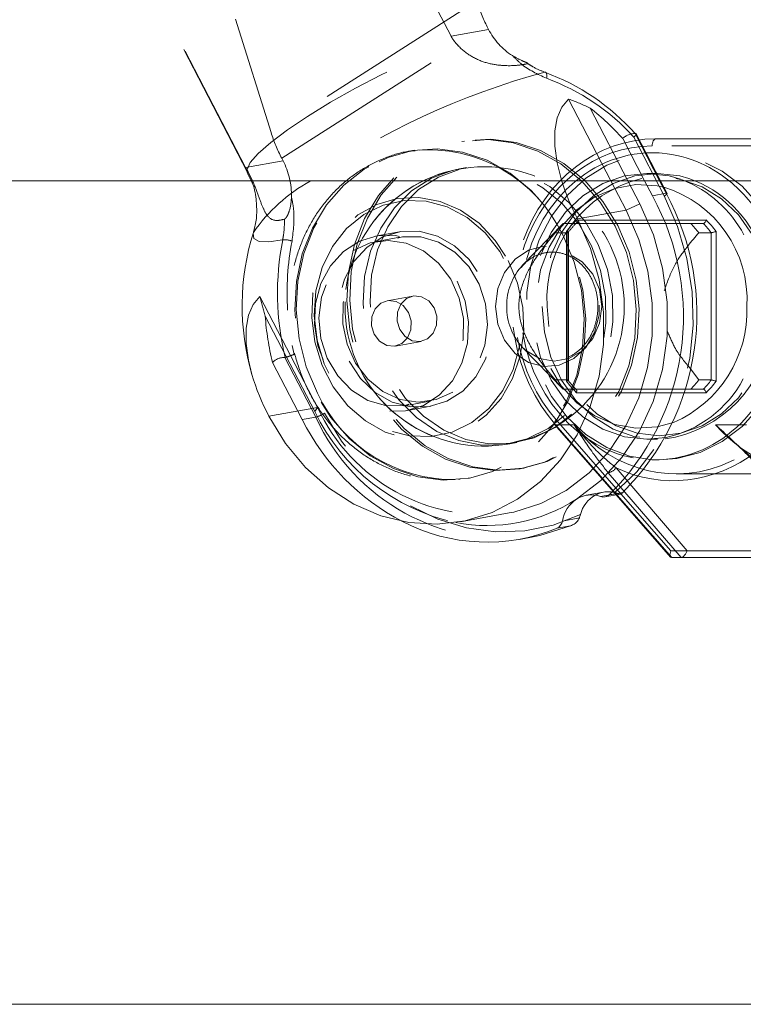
# Model space of a CAD drawing. Header units: millimetres. Extents: x 127 to 4201, y 49 to 2729.
# Tile 21 of 102: x 1055 to 1107, y 1308 to 1379. Entities that reach past the tile are written whole.
import ezdxf

# ---------------------------------------------------------------- set-up
doc = ezdxf.new("R2010")
doc.units = ezdxf.units.MM
doc.header["$LTSCALE"] = 10
doc.linetypes.add('HIDDEN', pattern=[1.905, 1.27, -0.635])

msp = doc.modelspace()

# ---------------------------------------------------------------- linework, layer by layer
at = {"color": 7, "linetype": 'HIDDEN', "lineweight": 0}
for p, q in [((1085.687, 1377.592), (1072.591, 1402.848)), ((1057.774, 1393.542), (1071.108, 1367.828)), ((1057.866, 1393.434), (1070.962, 1368.178)), ((1087.51, 1380.104), (1072.785, 1370.69)), ((1070.235, 1378.81), (1072.785, 1370.69)), ((1073.553, 1368.85), (1088.278, 1378.264)), ((1088.372, 1378.082), (1088.278, 1378.264)), ((1085.687, 1377.592), (1088.372, 1378.082)), ((1097.139, 1367.24), (1094.107, 1373.087)), ((1095.658, 1372.435), (1098.352, 1367.24)), ((1098.867, 1370.616), (1098.875, 1370.617)), ((1100.618, 1367.24), (1098.867, 1370.616)), ((1100.687, 1367.24), (1098.945, 1370.599)), ((1086.652, 1370.081), (1086.45, 1370.044)), ((1097.98, 1370.259), (1099.546, 1367.24)), ((1098.772, 1370.356), (1100.956, 1366.145)), ((1100.345, 1370.24), (1114.44, 1370.24)), ((1082.823, 1369.381), (1082.717, 1369.362)), ((1114.19, 1369.731), (1100.095, 1369.731)), ((1100.591, 1369.24), (1100.099, 1369.24)), ((1070.962, 1368.178), (1073.647, 1368.668)), ((1073.553, 1368.85), (1073.647, 1368.668)), ((1071.068, 1367.812), (1071.364, 1367.24)), ((1086.791, 1368.176), (1086.292, 1368.085)), ((1100.464, 1367.765), (1099.712, 1367.765)), ((1093.722, 1364.169), (1090.814, 1361.18)), ((1094.664, 1364.425), (1101.945, 1364.425)), ((1081.955, 1363.574), (1080.27, 1363.267)), ((1093.156, 1363.515), (1094.052, 1363.515)), ((1093.959, 1352.869), (1093.959, 1363.611)), ((1094.052, 1363.515), (1094.052, 1352.965)), ((1094.086, 1352.951), (1094.086, 1363.529)), ((1082.024, 1363.2), (1080.338, 1362.892)), ((1071.996, 1358.951), (1076.117, 1351.004)), ((1082.942, 1358.977), (1081.114, 1358.643)), ((1075.917, 1350.699), (1072.367, 1357.544)), ((1081.707, 1355.397), (1083.535, 1355.731)), ((1074.443, 1354.802), (1074.306, 1355.44)), ((1090.814, 1355.3), (1093.724, 1352.309)), ((1073.791, 1354.58), (1073.783, 1354.579)), ((1073.783, 1354.579), (1076, 1350.304)), ((1075.02, 1350.125), (1072.896, 1354.223)), ((1094.052, 1352.965), (1093.156, 1352.965)), ((1082.483, 1351.148), (1084.169, 1351.456)), ((1102.439, 1352.055), (1094.664, 1352.055)), ((1072.636, 1350.369), (1076.117, 1351.004)), ((1076.117, 1351.004), (1075.917, 1350.699)), ((1082.552, 1350.773), (1084.237, 1351.081)), ((1075.02, 1350.125), (1076, 1350.304)), ((1093.224, 1350.099), (1097.854, 1344.807)), ((1093.098, 1349.779), (1097.514, 1344.731)), ((1093.168, 1349.755), (1094.497, 1349.755)), ((1101.491, 1340.24), (1093.168, 1349.755)), ((1104.638, 1349.755), (1106.847, 1349.755)), ((1099.712, 1348.715), (1100.464, 1348.715)), ((1089.888, 1348.395), (1090.388, 1348.486)), ((1100.291, 1347.24), (1100.591, 1347.24)), ((1090.729, 1346.619), (1090.931, 1346.656)), ((1102.59, 1340.731), (1097.504, 1346.665)), ((1087.276, 1345.993), (1086.996, 1345.937)), ((1086.996, 1345.937), (1087.101, 1345.956)), ((1096.947, 1346.32), (1102.16, 1340.24)), ((1101.813, 1346.24), (1112.018, 1346.24)), ((1096.6, 1344.928), (1095.371, 1344.704)), ((1097.611, 1344.833), (1096.402, 1344.612)), ((1118.866, 1340.731), (1102.59, 1340.731))]:
    msp.add_line(p, q, dxfattribs=at)
at = {"color": 7, "linetype": 'Continuous', "lineweight": 15}
for p, q in [((1098.228, 1365.14), (1097.139, 1367.24)), ((1098.352, 1367.24), (1099.208, 1365.589)), ((1099.546, 1367.24), (1100.105, 1366.162)), ((1101.157, 1366.333), (1100.687, 1367.24)), ((1100.105, 1366.162), (1101.084, 1366.341)), ((1098.228, 1365.14), (1099.208, 1365.589)), ((1094.747, 1364.504), (1098.228, 1365.14)), ((1102.861, 1364.171), (1101.9, 1364.171)), ((1102.861, 1364.171), (1103.757, 1364.171)), ((1104.325, 1363.515), (1103.429, 1363.515)), ((1104.325, 1352.965), (1104.325, 1363.515)), ((1104.672, 1363.611), (1104.672, 1352.869)), ((1103.429, 1352.965), (1102.767, 1353.866)), ((1103.429, 1352.965), (1104.325, 1352.965)), ((1102.474, 1352.309), (1102.861, 1352.309)), ((1103.757, 1352.309), (1102.861, 1352.309)), ((1096.711, 1344.584), (1097.826, 1344.788)), ((1097, 1344.728), (1097.979, 1344.907)), ((1097.514, 1344.731), (1101.411, 1340.276)), ((1086.364, 1342.804), (1089.845, 1343.439)), ((1093.665, 1342.862), (1094.874, 1343.083)), ((1094.253, 1342.524), (1093.274, 1342.346)), ((1090.595, 1341.543), (1091.574, 1341.722)), ((1112.937, 1340.24), (1101.49, 1340.24)), ((614.092, 1308.24), (1179.092, 1308.24))]:
    msp.add_line(p, q, dxfattribs=at)
at = {"color": 8, "linetype": 'Continuous', "lineweight": 15}
for p, q in [((1101.084, 1366.341), (1100.618, 1367.24)), ((1101.945, 1364.425), (1103.967, 1364.425)), ((1103.967, 1352.055), (1102.439, 1352.055)), ((1097.854, 1344.807), (1101.419, 1340.731)), ((1101.419, 1340.731), (1112.928, 1340.731))]:
    msp.add_line(p, q, dxfattribs=at)
at = {"color": 7, "linetype": 'HIDDEN', "lineweight": 0, "flags": 128}
for points in [[(1071.21, 1367.712), (1071.075, 1368.034), (1071.298, 1368.534), (1071.87, 1369.192), (1072.77, 1369.984), (1073.965, 1370.882), (1075.411, 1371.851), (1077.054, 1372.856), (1078.834, 1373.861), (1080.684, 1374.827), (1082.537, 1375.719), (1084.323, 1376.504), (1085.978, 1377.153)], [(1092.526, 1374.575), (1092.542, 1374.666), (1092.549, 1374.753), (1092.546, 1374.831), (1092.533, 1374.898), (1092.51, 1374.951), (1092.478, 1374.989), (1092.439, 1375.01), (1092.395, 1375.013)], [(1094.107, 1373.087), (1093.614, 1372.518), (1093.277, 1371.753), (1093.107, 1370.812), (1093.107, 1369.722), (1093.278, 1368.512), (1093.596, 1367.278)], [(1097.439, 1363.989), (1098.243, 1362.093), (1098.753, 1360.083), (1098.955, 1358.02), (1098.842, 1355.966), (1098.417, 1353.984), (1097.694, 1352.134), (1096.694, 1350.473), (1095.448, 1349.05), (1093.993, 1347.91), (1092.375, 1347.085), (1090.641, 1346.603), (1088.845, 1346.477), (1087.041, 1346.711), (1085.284, 1347.298), (1083.628, 1348.221), (1082.122, 1349.451), (1080.813, 1350.95), (1079.74, 1352.674), (1078.936, 1354.569), (1078.426, 1356.579), (1078.224, 1358.643), (1078.337, 1360.696), (1078.762, 1362.678), (1079.485, 1364.528), (1080.485, 1366.189), (1081.731, 1367.612), (1083.185, 1368.753), (1084.804, 1369.577), (1086.538, 1370.059), (1088.334, 1370.185), (1090.138, 1369.951), (1091.895, 1369.364), (1093.551, 1368.441), (1095.057, 1367.212), (1096.366, 1365.712), (1097.439, 1363.989)], [(1097.641, 1364.025), (1098.445, 1362.13), (1098.955, 1360.12), (1099.157, 1358.057), (1099.044, 1356.003), (1098.619, 1354.021), (1097.896, 1352.171), (1096.896, 1350.51), (1095.65, 1349.087), (1094.195, 1347.946), (1092.577, 1347.122), (1090.843, 1346.64), (1089.047, 1346.514), (1087.243, 1346.748), (1085.486, 1347.335), (1083.83, 1348.258), (1082.324, 1349.487), (1081.015, 1350.987), (1079.942, 1352.711), (1079.138, 1354.606), (1078.628, 1356.616), (1078.426, 1358.679), (1078.539, 1360.733), (1078.964, 1362.715), (1079.687, 1364.565), (1080.687, 1366.226), (1081.933, 1367.649), (1083.387, 1368.79), (1085.006, 1369.614), (1086.74, 1370.096), (1088.536, 1370.222), (1090.34, 1369.988), (1092.097, 1369.401), (1093.753, 1368.478), (1095.259, 1367.249), (1096.568, 1365.749), (1097.641, 1364.025)], [(1100.095, 1369.731), (1100.099, 1369.83), (1100.113, 1369.925), (1100.136, 1370.013), (1100.167, 1370.09), (1100.205, 1370.154), (1100.248, 1370.201), (1100.296, 1370.23), (1100.345, 1370.24)], [(1086.996, 1345.937), (1086.908, 1345.921), (1085.112, 1345.795), (1083.308, 1346.029), (1081.552, 1346.617), (1079.895, 1347.539), (1078.39, 1348.769), (1077.08, 1350.268), (1076.008, 1351.992), (1075.204, 1353.888), (1074.693, 1355.898), (1074.491, 1357.961), (1074.604, 1360.015), (1075.029, 1361.996), (1075.752, 1363.846), (1076.752, 1365.508), (1077.998, 1366.93), (1079.453, 1368.071), (1081.072, 1368.895), (1082.717, 1369.362)], [(1076.113, 1352.011), (1075.309, 1353.907), (1074.798, 1355.917), (1074.596, 1357.98), (1074.71, 1360.034), (1075.134, 1362.016), (1075.857, 1363.865), (1076.857, 1365.527), (1078.103, 1366.95), (1079.558, 1368.09), (1081.177, 1368.914), (1082.91, 1369.397), (1084.707, 1369.523), (1086.51, 1369.289), (1088.267, 1368.701), (1089.924, 1367.779), (1091.429, 1366.549), (1092.738, 1365.05), (1093.811, 1363.326), (1094.615, 1361.43), (1095.126, 1359.42), (1095.328, 1357.357), (1095.214, 1355.304), (1094.79, 1353.322), (1094.067, 1351.472), (1093.067, 1349.81), (1091.821, 1348.388), (1090.366, 1347.247), (1088.747, 1346.423), (1087.013, 1345.941), (1086.241, 1345.842)], [(1082.717, 1369.362), (1082.805, 1369.377), (1083.076, 1369.42)], [(1110.117, 1358.24), (1109.964, 1360.204), (1109.509, 1362.105), (1108.768, 1363.882), (1107.765, 1365.477), (1106.53, 1366.84), (1105.105, 1367.927), (1103.534, 1368.702), (1101.869, 1369.14), (1100.163, 1369.229), (1098.471, 1368.964), (1096.847, 1368.355), (1095.343, 1367.42), (1094.007, 1366.191), (1092.884, 1364.706), (1092.008, 1363.013), (1091.408, 1361.166), (1091.103, 1359.226), (1091.103, 1357.254), (1091.408, 1355.314), (1092.008, 1353.467), (1092.884, 1351.774), (1094.007, 1350.289), (1095.343, 1349.06), (1096.847, 1348.125), (1098.471, 1347.516), (1100.08, 1347.256)], [(1092.632, 1349.48), (1091.143, 1348.739), (1089.542, 1348.34), (1087.89, 1348.3), (1086.245, 1348.619), (1084.666, 1349.285), (1083.211, 1350.276), (1081.933, 1351.554), (1080.877, 1353.073), (1080.081, 1354.78), (1079.575, 1356.611), (1079.377, 1358.502), (1079.494, 1360.383), (1079.922, 1362.186), (1080.644, 1363.847), (1081.636, 1365.305), (1082.861, 1366.508), (1084.275, 1367.412), (1085.827, 1367.985), (1087.461, 1368.205), (1089.117, 1368.065), (1090.737, 1367.57), (1092.26, 1366.738), (1093.633, 1365.599), (1094.806, 1364.193), (1095.736, 1362.573), (1096.389, 1360.796), (1096.743, 1358.927), (1096.784, 1357.032), (1096.51, 1355.182), (1095.932, 1353.442), (1095.071, 1351.875), (1093.958, 1350.538), (1092.632, 1349.48)], [(1093.132, 1349.571), (1091.642, 1348.83), (1090.042, 1348.432), (1088.389, 1348.391), (1086.744, 1348.71), (1085.165, 1349.377), (1083.71, 1350.367), (1082.432, 1351.645), (1081.376, 1353.165), (1080.581, 1354.871), (1080.075, 1356.703), (1079.877, 1358.593), (1079.994, 1360.474), (1080.421, 1362.277), (1081.144, 1363.938), (1082.136, 1365.396), (1083.361, 1366.599), (1084.775, 1367.503), (1086.327, 1368.076), (1087.96, 1368.296), (1089.617, 1368.156), (1091.236, 1367.661), (1092.76, 1366.829), (1094.133, 1365.69), (1095.305, 1364.285), (1096.235, 1362.664), (1096.889, 1360.887), (1097.242, 1359.018), (1097.283, 1357.124), (1097.01, 1355.273), (1096.432, 1353.533), (1095.571, 1351.966), (1094.457, 1350.63), (1093.132, 1349.571)], [(1101.086, 1348.848), (1099.712, 1348.715), (1098.103, 1348.898), (1096.555, 1349.44), (1095.129, 1350.32), (1093.879, 1351.505), (1092.853, 1352.948), (1092.091, 1354.595), (1091.622, 1356.382), (1091.463, 1358.24), (1091.622, 1360.098), (1092.091, 1361.885), (1092.853, 1363.532), (1093.879, 1364.975), (1095.129, 1366.16), (1096.555, 1367.04), (1098.103, 1367.582), (1099.712, 1367.765), (1101.321, 1367.582), (1102.272, 1367.295)], [(1102.708, 1367.406), (1102.073, 1367.582), (1100.464, 1367.765), (1098.854, 1367.582), (1097.307, 1367.04), (1095.881, 1366.16), (1094.631, 1364.975), (1093.605, 1363.532), (1092.843, 1361.885), (1092.373, 1360.098), (1092.215, 1358.24)], [(1101.784, 1367.408), (1102.157, 1367.333), (1103.663, 1366.805), (1105.051, 1365.949), (1106.268, 1364.796), (1107.266, 1363.391), (1108.008, 1361.788), (1108.465, 1360.049), (1108.62, 1358.24), (1108.465, 1356.431), (1108.008, 1354.692), (1107.266, 1353.089), (1106.268, 1351.684), (1105.051, 1350.531), (1103.663, 1349.675), (1102.157, 1349.147), (1100.591, 1348.969), (1099.024, 1349.147), (1097.518, 1349.675), (1096.13, 1350.531), (1094.913, 1351.684), (1093.915, 1353.089), (1093.173, 1354.692), (1092.716, 1356.431), (1092.562, 1358.24), (1092.562, 1358.24)], [(1100.931, 1366.77), (1100.46, 1366.87), (1098.932, 1366.96), (1097.42, 1366.692), (1095.985, 1366.079), (1094.687, 1365.144), (1093.578, 1363.927), (1092.704, 1362.477), (1092.101, 1360.854), (1091.793, 1359.123), (1091.793, 1357.357), (1092.101, 1355.626), (1092.704, 1354.003), (1093.578, 1352.553), (1094.687, 1351.336), (1095.985, 1350.401), (1097.42, 1349.787), (1098.932, 1349.52), (1100.46, 1349.609), (1101.63, 1349.928)], [(1089.786, 1361.513), (1090.451, 1359.89), (1090.822, 1358.163), (1090.886, 1356.404), (1090.639, 1354.683), (1090.092, 1353.073), (1089.266, 1351.638), (1088.196, 1350.438), (1086.925, 1349.521), (1085.506, 1348.926), (1083.996, 1348.676), (1082.458, 1348.781), (1080.954, 1349.238), (1079.545, 1350.028), (1078.291, 1351.118), (1077.241, 1352.464), (1076.439, 1354.01), (1075.918, 1355.694), (1075.699, 1357.446), (1075.791, 1359.195), (1076.19, 1360.868), (1076.88, 1362.399), (1077.833, 1363.723), (1079.01, 1364.787), (1080.362, 1365.547), (1081.834, 1365.972), (1083.366, 1366.045), (1084.895, 1365.762), (1086.359, 1365.135), (1087.697, 1364.191), (1088.855, 1362.967), (1089.786, 1361.513)], [(1079.43, 1364.82), (1078.199, 1363.815), (1077.19, 1362.529), (1076.448, 1361.017), (1076.005, 1359.345), (1075.881, 1357.587), (1076.081, 1355.819), (1076.596, 1354.119), (1077.405, 1352.56), (1078.47, 1351.212), (1079.747, 1350.132), (1081.179, 1349.368), (1082.703, 1348.954), (1084.253, 1348.908), (1085.761, 1349.231), (1087.162, 1349.909), (1088.394, 1350.913), (1089.403, 1352.2), (1090.145, 1353.712), (1090.587, 1355.383), (1090.711, 1357.142), (1090.511, 1358.91), (1089.996, 1360.61), (1089.188, 1362.169), (1088.122, 1363.517), (1086.846, 1364.597), (1085.414, 1365.36), (1083.89, 1365.775), (1082.339, 1365.821), (1080.831, 1365.498), (1079.43, 1364.82)], [(1100.956, 1366.145), (1101.913, 1363.964), (1102.586, 1361.662), (1102.963, 1359.289), (1103.034, 1356.896), (1102.798, 1354.535), (1102.26, 1352.256), (1101.432, 1350.11), (1100.331, 1348.141), (1098.982, 1346.393), (1097.413, 1344.902)], [(1073.62, 1363.01), (1072.637, 1362.862), (1071.945, 1362.889), (1071.563, 1363.091), (1071.502, 1363.462), (1071.52, 1363.53)], [(1078.377, 1354.311), (1079.203, 1353.068), (1080.257, 1352.073), (1081.475, 1351.384), (1082.787, 1351.04), (1084.117, 1351.061), (1085.388, 1351.446), (1086.526, 1352.174), (1087.465, 1353.201), (1088.149, 1354.467), (1088.54, 1355.901), (1088.615, 1357.416), (1088.368, 1358.927), (1087.816, 1360.345), (1086.989, 1361.588), (1085.936, 1362.582), (1084.718, 1363.272), (1083.405, 1363.616), (1082.075, 1363.595), (1080.804, 1363.209), (1079.666, 1362.482), (1078.728, 1361.455), (1078.043, 1360.188), (1077.652, 1358.755), (1077.578, 1357.239), (1077.824, 1355.728), (1078.377, 1354.311)], [(1086.13, 1360.037), (1086.683, 1358.619), (1086.929, 1357.109), (1086.855, 1355.593), (1086.464, 1354.16), (1085.779, 1352.893), (1084.841, 1351.866), (1083.703, 1351.139), (1082.432, 1350.753), (1081.102, 1350.732), (1079.789, 1351.076), (1078.571, 1351.765), (1077.518, 1352.76), (1076.691, 1354.003), (1076.139, 1355.421), (1075.892, 1356.931), (1075.967, 1358.447), (1076.358, 1359.88), (1077.042, 1361.147), (1077.981, 1362.174), (1079.119, 1362.901), (1080.389, 1363.287), (1081.72, 1363.308), (1083.032, 1362.964), (1084.25, 1362.275), (1085.303, 1361.28), (1086.13, 1360.037)], [(1078.702, 1362.245), (1079.89, 1362.786), (1081.174, 1362.965), (1082.473, 1362.77), (1083.705, 1362.214), (1084.793, 1361.332), (1085.668, 1360.179), (1086.276, 1358.827), (1086.578, 1357.362), (1086.556, 1355.875), (1086.21, 1354.46), (1085.563, 1353.206), (1084.655, 1352.192), (1083.543, 1351.481), (1082.297, 1351.118), (1080.995, 1351.126), (1079.719, 1351.504), (1078.55, 1352.229), (1077.561, 1353.255), (1076.813, 1354.517), (1076.354, 1355.937), (1076.213, 1357.425), (1076.399, 1358.887), (1076.899, 1360.232), (1077.683, 1361.375), (1078.702, 1362.245)], [(1085.805, 1352.103), (1084.617, 1351.562), (1083.333, 1351.383), (1082.034, 1351.578), (1080.802, 1352.134), (1079.714, 1353.016), (1078.839, 1354.169), (1078.231, 1355.521), (1077.928, 1356.986), (1077.951, 1358.473), (1078.297, 1359.888), (1078.944, 1361.142), (1079.852, 1362.156), (1080.964, 1362.867), (1082.21, 1363.23), (1083.512, 1363.222), (1084.788, 1362.844), (1085.957, 1362.119), (1086.946, 1361.093), (1087.694, 1359.83), (1088.153, 1358.411), (1088.294, 1356.923), (1088.108, 1355.461), (1087.608, 1354.116), (1086.824, 1352.973), (1085.805, 1352.103)], [(1093.706, 1363.307), (1094.51, 1361.411), (1095.021, 1359.401), (1095.222, 1357.338), (1095.109, 1355.284), (1094.685, 1353.302), (1093.961, 1351.453), (1092.961, 1349.791), (1091.715, 1348.369), (1090.261, 1347.228), (1088.642, 1346.404), (1087.276, 1345.993)], [(1088.86, 1358.24), (1089.026, 1356.967), (1089.51, 1355.808), (1090.268, 1354.864), (1091.234, 1354.22), (1092.32, 1353.934), (1093.432, 1354.03), (1094.47, 1354.5), (1095.341, 1355.303), (1095.969, 1356.366), (1096.298, 1357.596), (1096.298, 1358.884), (1095.969, 1360.113), (1095.341, 1361.177), (1094.47, 1361.979), (1093.432, 1362.45), (1092.32, 1362.546), (1091.234, 1362.259), (1090.268, 1361.616), (1089.51, 1360.672), (1089.026, 1359.513), (1088.86, 1358.24)], [(1090.814, 1355.3), (1091.077, 1355.056), (1092.027, 1354.497), (1093.08, 1354.304), (1094.133, 1354.497), (1095.083, 1355.056), (1095.837, 1355.927), (1096.322, 1357.024), (1096.488, 1358.24), (1096.322, 1359.456), (1095.837, 1360.553), (1095.083, 1361.424), (1094.133, 1361.983), (1093.08, 1362.176), (1092.027, 1361.983), (1091.077, 1361.424), (1090.814, 1361.18)], [(1071.416, 1353.368), (1071.167, 1354.376), (1070.996, 1355.586), (1070.995, 1356.676), (1071.166, 1357.617), (1071.503, 1358.382), (1071.996, 1358.951)], [(1080.662, 1358.464), (1080.25, 1358.054), (1080.014, 1357.487), (1079.991, 1356.848), (1080.184, 1356.236), (1080.564, 1355.743), (1081.073, 1355.444), (1081.633, 1355.386), (1082.16, 1355.576), (1082.572, 1355.986), (1082.807, 1356.553), (1082.83, 1357.192), (1082.637, 1357.804), (1082.257, 1358.297), (1081.748, 1358.596), (1081.188, 1358.654), (1080.662, 1358.464)], [(1083.987, 1355.91), (1084.4, 1356.32), (1084.635, 1356.887), (1084.658, 1357.525), (1084.465, 1358.138), (1084.085, 1358.631), (1083.576, 1358.929), (1083.016, 1358.988), (1082.489, 1358.798), (1082.077, 1358.388), (1081.842, 1357.821), (1081.819, 1357.182), (1082.012, 1356.57), (1082.392, 1356.077), (1082.901, 1355.778), (1083.461, 1355.719), (1083.987, 1355.91)], [(1092.215, 1358.24), (1092.373, 1356.382), (1092.843, 1354.595), (1093.605, 1352.948), (1094.631, 1351.505), (1095.881, 1350.32), (1097.307, 1349.44), (1098.854, 1348.898), (1100.464, 1348.715), (1101.024, 1348.737)], [(1100.591, 1347.24), (1101.869, 1347.339), (1103.534, 1347.778), (1105.105, 1348.553), (1106.53, 1349.64), (1107.765, 1351.003), (1108.768, 1352.598), (1109.509, 1354.375), (1109.964, 1356.276), (1110.117, 1358.24)], [(1094.951, 1343.329), (1093.003, 1342.57), (1090.963, 1342.152), (1088.877, 1342.084), (1086.79, 1342.366), (1084.745, 1342.994), (1082.788, 1343.952), (1080.96, 1345.222), (1079.3, 1346.775), (1077.846, 1348.577), (1076.627, 1350.591)], [(1093.224, 1350.099), (1093.17, 1350.031), (1093.128, 1349.966), (1093.098, 1349.906), (1093.083, 1349.854), (1093.083, 1349.811), (1093.097, 1349.78), (1093.098, 1349.779)], [(1093.098, 1349.779), (1093.126, 1349.761), (1093.168, 1349.755)]]:
    msp.add_lwpolyline(points, dxfattribs=at)
at = {"color": 7, "linetype": 'Continuous', "lineweight": 15, "flags": 128}
for points in [[(1101.157, 1366.333), (1101.151, 1366.34), (1101.125, 1366.345), (1101.084, 1366.341)], [(1099.208, 1365.589), (1100.177, 1363.352), (1100.836, 1360.986), (1101.168, 1358.551), (1101.164, 1356.105), (1100.826, 1353.71), (1100.161, 1351.424), (1099.186, 1349.304), (1097.925, 1347.401), (1096.409, 1345.762), (1094.674, 1344.429)], [(1089.845, 1343.439), (1090.177, 1343.505), (1092.111, 1344.107), (1093.924, 1345.052), (1095.57, 1346.318), (1097.01, 1347.874), (1098.207, 1349.68), (1099.133, 1351.693), (1099.764, 1353.864), (1100.085, 1356.137), (1100.088, 1358.459), (1099.773, 1360.771), (1099.148, 1363.017), (1098.228, 1365.14)], [(1094.747, 1364.504), (1095.667, 1362.381), (1096.292, 1360.135), (1096.607, 1357.823), (1096.604, 1355.502), (1096.283, 1353.228), (1095.652, 1351.057), (1094.726, 1349.044), (1093.529, 1347.238), (1092.089, 1345.682), (1090.443, 1344.416), (1088.63, 1343.471), (1086.696, 1342.869), (1084.688, 1342.627), (1082.655, 1342.748), (1080.648, 1343.232), (1078.715, 1344.065), (1076.906, 1345.228), (1075.263, 1346.691), (1073.828, 1348.419), (1072.636, 1350.369)], [(1100.08, 1347.256), (1100.163, 1347.251), (1100.591, 1347.24)], [(1091.574, 1341.722), (1092.052, 1341.819), (1094.253, 1342.524)]]:
    msp.add_lwpolyline(points, dxfattribs=at)
at = {"color": 7, "linetype": 'HIDDEN', "lineweight": 0}
msp.add_circle((1088.09, 1358.24), 10, dxfattribs=at)
for centre, radius, start, end in [((1098.508, 1383.614), 11.545, 197.70069, 207.61161), ((1092.653, 1380.254), 4.801, 206.90292, 237.51339), ((1106.3, 1323.077), 53.765, 104.98886, 124.82003), ((1086.899, 1359.939), 16.044, 41.72276, 69.97127), ((1087.197, 1359.949), 15.566, 41.95698, 69.98031), ((1089.708, 1360.463), 13.369, 63.57226, 70.78859), ((1085.176, 1358.92), 17.103, 41.52788, 52.20148), ((1083.781, 1374.2), 11.542, 197.69964, 207.61267), ((1098.826, 1369.438), 1.178, 87.98831, 135.84272), ((1084.026, 1358.773), 10.689, 25.09801, 95.09483), ((1068.796, 1366.165), 5.459, 359.22184, 27.29456), ((1088.09, 1358.24), 10.008, 100.35114, 280.35114), ((1101.438, 1358.757), 8.892, 103.6053, 183.33233), ((1100.835, 1366.476), 0.352, 290.05692, 336.10434), ((1099.114, 1358.929), 7.518, 135.7999, 142.41349), ((1100.143, 1358.967), 7.734, 135.11517, 143.09841), ((1100.011, 1358.928), 7.52, 135.80115, 142.41298), ((1093.194, 1359.19), 19.943, 168.95554, 193.36336), ((1073.718, 1361.2), 1.812, 71.48075, 93.10327), ((1093.027, 1359.231), 19.093, 168.86291, 183.8023), ((1093.874, 1358.299), 4.203, 136.72854, 180.80429), ((1100.428, 1365.699), 29.222, 193.35018, 196.20349), ((1093.874, 1358.181), 4.203, 179.19571, 223.27146), ((1092.507, 1359.047), 20.196, 184.26636, 193.81913), ((1073.741, 1353.401), 1.179, 87.992, 135.83273), ((1099.092, 1357.532), 7.49, 217.57392, 224.21269), ((1100.153, 1357.521), 7.746, 216.90817, 224.87825), ((1099.99, 1357.533), 7.492, 217.57443, 224.21144), ((1085.871, 1356.612), 10.788, 205.2424, 270.62247), ((1088.073, 1356.462), 13.142, 204.5347, 277.75188), ((1089.883, 1357.568), 16.622, 206.59946, 242.4945), ((1089.14, 1357.107), 14.694, 205.85706, 257.76278), ((1075.4, 1352.443), 2.221, 285.65273, 303.51943), ((1089.559, 1356.489), 14.904, 204.51882, 277.768), ((1096.762, 1347.24), 0.939, 281.40097, 322.19697), ((1096.947, 1343.033), 1.927, 75.99618, 119.28042)]:
    msp.add_arc(centre, radius, start, end, dxfattribs=at)
at = {"color": 8, "linetype": 'Continuous', "lineweight": 15}
for centre, radius, start, end in [((1081.532, 1356.549), 12.205, 119.08126, 145.11342), ((1098.474, 1358.72), 8.416, 356.73138, 73.02756), ((1098.177, 1357.919), 8.705, 293.36725, 2.11191)]:
    msp.add_arc(centre, radius, start, end, dxfattribs=at)
at = {"color": 7, "linetype": 'Continuous', "lineweight": 15}
for centre, radius, start, end in [((1109.391, 1372.209), 16.547, 197.339, 207.74954), ((1099.073, 1359.298), 8.613, 28.1167, 68.19718), ((1099.834, 1359.246), 8.651, 20.24574, 70.59411), ((1085.259, 1357.691), 18.035, 314.85642, 28.65968), ((1084.364, 1357.5), 17.967, 314.69386, 28.82224), ((1097.47, 1358.928), 7.52, 37.58702, 44.19885), ((1098.365, 1358.928), 7.52, 37.58702, 44.19885), ((1098.489, 1358.969), 7.732, 36.90053, 44.88589), ((1088.292, 1358.277), 17.575, 162.61007, 196.21865), ((1099.779, 1357.512), 8.862, 278.07225, 354.81532), ((1087.142, 1358.012), 16.397, 196.4524, 207.78506), ((1099.301, 1356.958), 8.305, 282.40776, 331.81963), ((1097.491, 1357.533), 7.492, 315.78856, 322.42557), ((1098.387, 1357.533), 7.492, 315.78856, 322.42557), ((1098.479, 1357.52), 7.744, 315.12069, 323.09289), ((1088.239, 1354.442), 11.903, 259.27816, 302.72597), ((1095.991, 1342.471), 2.359, 123.92482, 170.4691), ((1095.721, 1342.796), 1.939, 69.44516, 122.65755), ((1097.138, 1342.758), 2.261, 120.12191, 165.38571), ((1096.606, 1345.159), 0.584, 249.53295, 312.42636), ((1088.254, 1354.447), 13.101, 242.5116, 292.53072), ((1092.986, 1342.969), 0.687, 294.74558, 350.9989)]:
    msp.add_arc(centre, radius, start, end, dxfattribs=at)
at = {"color": 7, "linetype": 'HIDDEN', "lineweight": 0}
for centre, major_axis, ratio, start_param, end_param in [((1100.445, 1358.24), (-0.401, 11.995), 0.865783, 6.254252, 8.610447), ((1100.195, 1358.231), (-0.401, 11.495), 0.865762, 6.252998, 8.609193), ((1100.195, 1358.24), (-0.383, 10.995), 0.865762, 6.252998, 7.667537), ((1100.195, 1358.24), (-0.383, 10.995), 0.865762, 5.662058, 6.252998), ((1101.922, 1358.24), (0.436, 11.994), 0.865739, 2.387635, 4.726377), ((1101.672, 1358.249), (0.436, 12.494), 0.865762, 2.786571, 4.725123), ((1100.195, 1358.24), (-0.383, 10.995), 0.865762, 1.714793, 3.088248), ((1111.909, 1358.24), (-0.436, 11.994), 0.865739, 2.324754, 4.134097), ((1102.34, 1340.74), (0.225, 0.49), 0.434574, 3.338814, 4.892189)]:
    msp.add_ellipse(centre, major_axis=major_axis, ratio=ratio, start_param=start_param, end_param=end_param, dxfattribs=at)
at = {"color": 7, "linetype": 'Continuous', "lineweight": 15}
for centre, major_axis, ratio, start_param, end_param in [((1100.195, 1358.24), (-0.383, 10.995), 0.865762, 5.287191, 5.662058), ((1100.195, 1358.24), (-0.383, 10.995), 0.865762, 3.088248, 4.459354), ((1101.669, 1340.74), (0.223, 0.491), 0.424613, 1.778627, 3.331938)]:
    msp.add_ellipse(centre, major_axis=major_axis, ratio=ratio, start_param=start_param, end_param=end_param, dxfattribs=at)
at = {"color": 7, "linetype": 'HIDDEN', "lineweight": 0}
for points, knots in [([(1179.092, 1382.18), (1173.739, 1387.789), (1163.029, 1399.012), (1146.104, 1415.039), (1128.769, 1430.64), (1108.553, 1448.103), (1085.516, 1467.467), (1059.67, 1488.684), (1035.892, 1507.938), (1014.335, 1525.406), (994.904, 1540.988), (975.337, 1556.224), (956.841, 1570.051), (939.274, 1582.273), (922.619, 1592.819), (905.65, 1602.52), (888.427, 1611.283), (873.189, 1617.899), (860.142, 1623.067), (851.032, 1625.906), (845.242, 1628.547), (842.3, 1628.79), (840.926, 1628.433), (839.935, 1627.781), (839.364, 1626.97), (839.038, 1625.644), (839.647, 1619.306), (839.929, 1608.105), (841.806, 1592.395), (844.146, 1576.815), (847.147, 1561.362), (850.748, 1546.072), (854.964, 1530.967), (859.799, 1516.079), (865.28, 1501.449), (871.79, 1486.258), (879.542, 1470.633), (888.718, 1454.736), (898.883, 1439.479), (910.008, 1424.973), (921.915, 1411.509), (934.54, 1399.113), (947.75, 1387.722), (960.501, 1378.061), (969.833, 1371.747), (974.651, 1368.658), (975.838, 1367.861), (976.113, 1367.621), (976.164, 1367.536), (976.172, 1367.5), (976.168, 1367.472), (976.153, 1367.449), (976.12, 1367.421), (976.067, 1367.399), (975.988, 1367.378), (975.881, 1367.359), (975.72, 1367.341), (975.479, 1367.325), (975.117, 1367.31), (974.328, 1367.291), (972.643, 1367.278), (969.056, 1367.267), (959.451, 1367.255), (950.921, 1367.246), (944.446, 1367.24)], [0, 0, 0, 0, 0.030042, 0.060106, 0.090183, 0.120242, 0.163384, 0.206538, 0.249681, 0.282082, 0.314497, 0.346904, 0.379292, 0.405491, 0.431758, 0.45803, 0.484262, 0.510434, 0.526597, 0.542761, 0.550837, 0.553131, 0.555323, 0.556801, 0.558007, 0.559208, 0.562017, 0.582379, 0.602756, 0.623124, 0.643478, 0.663843, 0.684197, 0.704565, 0.724942, 0.745308, 0.769358, 0.793488, 0.817637, 0.841752, 0.865792, 0.888789, 0.911811, 0.934812, 0.951972, 0.956262, 0.957337, 0.957609, 0.95768, 0.957718, 0.957751, 0.957787, 0.957823, 0.957918, 0.958011, 0.958147, 0.958349, 0.958652, 0.959106, 0.959785, 0.961783, 0.965795, 0.974036, 1, 1, 1, 1]), ([(1085.978, 1377.153), (1085.914, 1377.235), (1085.806, 1377.375), (1085.722, 1377.528), (1085.687, 1377.592)], [0, 0, 0, 0, 0.586251, 1, 1, 1, 1]), ([(1091.181, 1375.626), (1091.008, 1375.59), (1090.586, 1375.501), (1089.592, 1375.449), (1088.35, 1375.607), (1087.199, 1376.055), (1086.425, 1376.64), (1086.066, 1377.052), (1085.978, 1377.153)], [0, 0, 0, 0, 0.165662, 0.403392, 0.581865, 0.760464, 0.941063, 1, 1, 1, 1]), ([(1091.181, 1375.626), (1091.188, 1375.629), (1091.205, 1375.637), (1091.184, 1375.659), (1091.068, 1375.715), (1090.69, 1375.859), (1090.317, 1376.069), (1090.075, 1376.205)], [0, 0, 0, 0, 0.042416, 0.098547, 0.199802, 0.479905, 1, 1, 1, 1]), ([(1090.075, 1376.205), (1090.278, 1376.002), (1090.999, 1375.281), (1091.887, 1374.87), (1092.526, 1374.575)], [0, 0, 0, 0, 0.2814799, 1, 1, 1, 1]), ([(1092.395, 1375.013), (1092.111, 1375.128), (1091.693, 1375.297), (1091.305, 1375.546), (1091.181, 1375.626)], [0, 0, 0, 0, 0.679056, 1, 1, 1, 1]), ([(1098.772, 1370.356), (1098.774, 1370.358), (1098.797, 1370.378), (1098.854, 1370.432), (1098.921, 1370.509), (1098.955, 1370.578), (1098.943, 1370.619), (1098.897, 1370.617), (1098.875, 1370.617)], [0, 0, 0, 0, 0.010805, 0.131305, 0.350527, 0.567692, 0.783825, 1, 1, 1, 1]), ([(1083.113, 1369.391), (1082.928, 1369.375), (1082.16, 1369.307), (1080.862, 1368.87), (1079.283, 1368.094), (1077.859, 1367.026), (1076.619, 1365.72), (1075.594, 1364.201), (1074.811, 1362.507), (1074.29, 1360.679), (1074.047, 1358.765), (1074.092, 1356.815), (1074.425, 1354.881), (1075.04, 1353.016), (1075.924, 1351.27), (1077.054, 1349.694), (1078.402, 1348.333), (1079.931, 1347.228), (1081.596, 1346.413), (1083.35, 1345.903), (1085.132, 1345.741), (1086.466, 1345.791), (1087.164, 1345.988), (1087.295, 1346.025)], [0, 0, 0, 0, 0.015898, 0.065893, 0.115755, 0.165662, 0.215795, 0.26627, 0.317132, 0.368361, 0.4199, 0.471682, 0.523647, 0.575754, 0.627949, 0.680171, 0.732336, 0.784323, 0.835999, 0.887248, 0.938022, 0.988358, 1, 1, 1, 1]), ([(1071.21, 1367.712), (1071.161, 1367.803), (1071.076, 1367.958), (1070.996, 1368.114), (1070.962, 1368.178)], [0, 0, 0, 0, 0.586263, 1, 1, 1, 1]), ([(1073.755, 1364.486), (1073.565, 1364.438), (1073.1, 1364.322), (1072.583, 1364.575), (1072.194, 1365.278), (1071.863, 1366.251), (1071.525, 1367.114), (1071.272, 1367.594), (1071.21, 1367.712)], [0, 0, 0, 0, 0.1656608, 0.403391, 0.5818647, 0.7604665, 0.9410595, 1, 1, 1, 1]), ([(1074.254, 1366.091), (1074.227, 1365.747), (1074.194, 1365.326), (1074.014, 1364.848), (1073.922, 1364.667), (1073.837, 1364.549), (1073.788, 1364.5), (1073.762, 1364.489), (1073.755, 1364.486)], [0, 0, 0, 0, 0.578921, 0.711593, 0.861751, 0.919847, 0.978614, 1, 1, 1, 1]), ([(1074.294, 1362.919), (1074.384, 1363.68), (1074.51, 1364.74), (1074.311, 1365.794), (1074.254, 1366.091)], [0, 0, 0, 0, 0.7185142, 1, 1, 1, 1]), ([(1073.755, 1364.486), (1073.748, 1364.147), (1073.736, 1363.648), (1073.648, 1363.165), (1073.62, 1363.01)], [0, 0, 0, 0, 0.679047, 1, 1, 1, 1]), ([(1101.9, 1364.171), (1101.894, 1364.171), (1101.041, 1364.171), (1099.632, 1364.171), (1097.8, 1364.171), (1096.588, 1364.171), (1095.718, 1364.171), (1094.994, 1364.171), (1094.207, 1364.171), (1093.785, 1364.171), (1093.745, 1364.171), (1093.724, 1364.171)], [0, 0, 0, 0, 0.001621, 0.205195, 0.326254, 0.399379, 0.456588, 0.513969, 0.590575, 0.778694, 1, 1, 1, 1]), ([(1094.664, 1364.425), (1094.664, 1364.424), (1094.672, 1364.4), (1094.685, 1364.348), (1094.691, 1364.277), (1094.681, 1364.218), (1094.658, 1364.179), (1094.633, 1364.173), (1094.62, 1364.171)], [0, 0, 0, 0, 0.009591, 0.186919, 0.402371, 0.605166, 0.802471, 1, 1, 1, 1]), ([(1093.156, 1363.515), (1093.126, 1363.48), (1092.794, 1363.095), (1092.165, 1362.318), (1091.321, 1361.057), (1090.725, 1359.768), (1090.522, 1358.517), (1090.559, 1357.574), (1090.844, 1356.427), (1091.688, 1354.729), (1092.557, 1353.685), (1093.156, 1352.965)], [0, 0, 0, 0, 0.013559, 0.1500736, 0.2876681, 0.4258287, 0.4824165, 0.5393653, 0.6054976, 0.727987, 1, 1, 1, 1]), ([(1093.959, 1363.611), (1093.96, 1363.611), (1093.981, 1363.602), (1094.022, 1363.582), (1094.066, 1363.555), (1094.088, 1363.533), (1094.086, 1363.518), (1094.063, 1363.516), (1094.052, 1363.515)], [0, 0, 0, 0, 0.009576, 0.186895, 0.402335, 0.605185, 0.802486, 1, 1, 1, 1]), ([(1090.702, 1361.011), (1090.841, 1361.173), (1091.199, 1361.59), (1091.943, 1361.982), (1092.841, 1362.176), (1093.765, 1362.054), (1094.636, 1361.622), (1095.374, 1360.908), (1095.91, 1359.977), (1096.202, 1358.909), (1096.229, 1357.793), (1095.991, 1356.717), (1095.513, 1355.768), (1094.839, 1355.019), (1094.024, 1354.522), (1093.124, 1354.309), (1092.205, 1354.407), (1091.35, 1354.777), (1090.9, 1355.242), (1090.692, 1355.457)], [0, 0, 0, 0, 0.037816, 0.097555, 0.158254, 0.220201, 0.282531, 0.343953, 0.404418, 0.4643, 0.523865, 0.583246, 0.642505, 0.701803, 0.761486, 0.822081, 0.88393, 0.946299, 1, 1, 1, 1]), ([(1100.949, 1359.348), (1101.157, 1359.925), (1101.57, 1361.075), (1102.182, 1361.973), (1102.517, 1362.387), (1102.554, 1362.433)], [0, 0, 0, 0, 0.472571, 0.941729, 1, 1, 1, 1]), ([(1102.767, 1353.866), (1102.391, 1354.304), (1101.787, 1355.006), (1101.342, 1356.074), (1101.174, 1356.477)], [0, 0, 0, 0, 0.622668, 1, 1, 1, 1]), ([(1074.443, 1354.802), (1074.441, 1354.801), (1074.413, 1354.789), (1074.335, 1354.757), (1074.198, 1354.704), (1074.038, 1354.648), (1073.892, 1354.603), (1073.824, 1354.588), (1073.791, 1354.58)], [0, 0, 0, 0, 0.010848, 0.131323, 0.35054, 0.5677, 0.783828, 1, 1, 1, 1]), ([(1093.959, 1352.869), (1093.96, 1352.869), (1093.981, 1352.878), (1094.022, 1352.898), (1094.066, 1352.924), (1094.088, 1352.947), (1094.086, 1352.962), (1094.063, 1352.964), (1094.052, 1352.965)], [0, 0, 0, 0, 0.0095763, 0.1868931, 0.4023311, 0.6051798, 0.8024788, 1, 1, 1, 1]), ([(1093.724, 1352.309), (1093.745, 1352.309), (1093.785, 1352.309), (1094.207, 1352.309), (1094.994, 1352.309), (1095.718, 1352.309), (1096.588, 1352.309), (1097.8, 1352.309), (1099.633, 1352.309), (1101.235, 1352.309), (1102.276, 1352.309), (1102.474, 1352.309)], [0, 0, 0, 0, 0.2115752, 0.3914222, 0.464659, 0.5195168, 0.5742108, 0.6441201, 0.7598559, 0.9544788, 1, 1, 1, 1]), ([(1094.62, 1352.309), (1094.633, 1352.307), (1094.658, 1352.301), (1094.681, 1352.262), (1094.691, 1352.203), (1094.685, 1352.132), (1094.672, 1352.08), (1094.664, 1352.056), (1094.664, 1352.055)], [0, 0, 0, 0, 0.197509, 0.394794, 0.59767, 0.8131, 0.99041, 1, 1, 1, 1]), ([(1097.504, 1346.665), (1097.061, 1347.038), (1095.946, 1347.976), (1095.026, 1349.057), (1094.501, 1349.75), (1094.497, 1349.755)], [0, 0, 0, 0, 0.3958303, 0.9955475, 1, 1, 1, 1]), ([(1094.497, 1349.755), (1094.5, 1349.75), (1094.933, 1349.081), (1095.639, 1347.96), (1096.57, 1346.793), (1096.947, 1346.32)], [0, 0, 0, 0, 0.004304, 0.595877, 1, 1, 1, 1]), ([(1104.638, 1349.755), (1104.643, 1349.75), (1105.319, 1349.057), (1106.51, 1347.976), (1107.714, 1347.038), (1108.192, 1346.665)], [0, 0, 0, 0, 0.004452, 0.604169, 1, 1, 1, 1]), ([(1108.136, 1346.32), (1107.694, 1346.793), (1106.604, 1347.96), (1105.368, 1349.081), (1104.643, 1349.75), (1104.638, 1349.755)], [0, 0, 0, 0, 0.404123, 0.995697, 1, 1, 1, 1]), ([(1097.611, 1344.833), (1097.611, 1344.833), (1097.556, 1344.86), (1097.488, 1344.884), (1097.414, 1344.902), (1097.413, 1344.902)], [0, 0, 0, 0, 0.005692, 0.984695, 1, 1, 1, 1]), ([(1097.823, 1344.8), (1097.804, 1344.793), (1097.75, 1344.773), (1097.665, 1344.81), (1097.611, 1344.833)], [0, 0, 0, 0, 0.364936, 1, 1, 1, 1])]:
    msp.add_open_spline(points, degree=3, knots=knots, dxfattribs=at)
at = {"color": 7, "linetype": 'Continuous', "lineweight": 15}
for points, knots in [([(747.507, 1367.24), (762.89, 1367.24), (799.792, 1367.24), (863.166, 1367.24), (937.298, 1367.24), (1015.843, 1367.24), (1097.361, 1367.24), (1180.35, 1367.24), (1263.277, 1367.24), (1344.611, 1367.24), (1422.866, 1367.24), (1496.625, 1367.24), (1559.615, 1367.24), (1596.265, 1367.24), (1611.543, 1367.24)], [0.264752, 0.264752, 0.264752, 0.264752, 0.2930943, 0.3294152, 0.3657362, 0.4020571, 0.4383781, 0.474699, 0.5110199, 0.5473409, 0.5836618, 0.6199828, 0.6563037, 0.6846609, 0.6846609, 0.6846609, 0.6846609]), ([(1071.364, 1367.24), (1071.376, 1367.217), (1071.589, 1366.811), (1071.733, 1365.948), (1071.789, 1364.819), (1071.669, 1364.004), (1071.552, 1363.667), (1071.523, 1363.581)], [0, 0, 0, 0, 0.019251, 0.34069, 0.635577, 0.907574, 1, 1, 1, 1]), ([(1103.967, 1364.425), (1103.966, 1364.424), (1103.959, 1364.4), (1103.938, 1364.348), (1103.898, 1364.277), (1103.849, 1364.218), (1103.8, 1364.179), (1103.771, 1364.173), (1103.757, 1364.171)], [0, 0, 0, 0, 0.009591, 0.186921, 0.402371, 0.605166, 0.802481, 1, 1, 1, 1]), ([(1102.554, 1362.433), (1102.813, 1362.766), (1103.102, 1363.137), (1103.399, 1363.48), (1103.429, 1363.515)], [0, 0, 0, 0, 0.898665, 1, 1, 1, 1]), ([(1104.325, 1363.515), (1104.34, 1363.516), (1104.372, 1363.518), (1104.443, 1363.533), (1104.523, 1363.555), (1104.601, 1363.582), (1104.65, 1363.602), (1104.67, 1363.611), (1104.672, 1363.611)], [0, 0, 0, 0, 0.19752, 0.394828, 0.597675, 0.813106, 0.990439, 1, 1, 1, 1]), ([(1104.325, 1352.965), (1104.34, 1352.964), (1104.372, 1352.962), (1104.443, 1352.947), (1104.523, 1352.924), (1104.601, 1352.898), (1104.65, 1352.878), (1104.67, 1352.869), (1104.672, 1352.869)], [0, 0, 0, 0, 0.197527, 0.394833, 0.597679, 0.813107, 0.990439, 1, 1, 1, 1]), ([(1103.757, 1352.309), (1103.771, 1352.307), (1103.8, 1352.301), (1103.849, 1352.262), (1103.898, 1352.203), (1103.938, 1352.132), (1103.959, 1352.08), (1103.966, 1352.056), (1103.967, 1352.055)], [0, 0, 0, 0, 0.197499, 0.394795, 0.597669, 0.813097, 0.99041, 1, 1, 1, 1]), ([(1097.979, 1344.907), (1097.979, 1344.906), (1097.959, 1344.868), (1097.92, 1344.811), (1097.851, 1344.803), (1097.823, 1344.8)], [0, 0, 0, 0, 0.0122075, 0.5967038, 1, 1, 1, 1]), ([(1094.874, 1343.083), (1094.836, 1343.005), (1094.749, 1342.827), (1094.522, 1342.643), (1094.34, 1342.555), (1094.254, 1342.525), (1094.253, 1342.524)], [0, 0, 0, 0, 0.296961, 0.682307, 0.993504, 1, 1, 1, 1]), ([(1094.951, 1343.329), (1094.948, 1343.32), (1094.925, 1343.239), (1094.898, 1343.157), (1094.874, 1343.083)], [0, 0, 0, 0, 0.109466, 1, 1, 1, 1])]:
    msp.add_open_spline(points, degree=3, knots=knots, dxfattribs=at)

doc.saveas('drawing.dxf')
